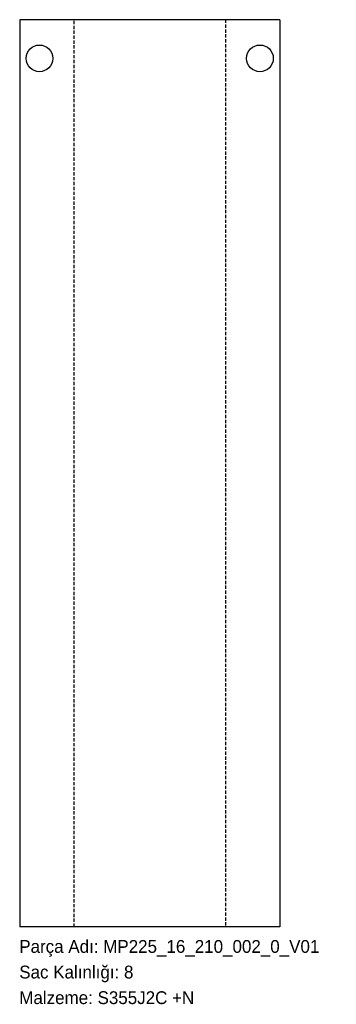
# Model space of a CAD drawing. Header units: millimetres. Extents: x 0 to 297, y -72 to 850.
import ezdxf

# ---------------------------------------------------------------- set-up
doc = ezdxf.new("R2010")
doc.units = ezdxf.units.MM
for name, pattern in [('SLD-Katı', [0]), ('SLD-Kesik', [4.572, 3.048, -1.524]), ('SLD-Sürekli', [0])]:
    doc.linetypes.add(name, pattern=pattern)
doc.layers.add('METIN', color=96, linetype='SLD-Katı')
doc.styles.add('SLDTEXTSTYLE0', font='ARIAL.TTF', dxfattribs={"width": 0.948, "bigfont": 'bigfont'})
doc.styles.add('SLDTEXTSTYLE1', font='ARIAL.TTF', dxfattribs={"width": 0.948})

msp = doc.modelspace()

# ---------------------------------------------------------------- linework, layer by layer
at = {"color": 7, "linetype": 'SLD-Sürekli', "lineweight": 25}
for p, q in [((0.4, 850.4), (0.4, 0.4)), ((243.82, 850.4), (0.4, 850.4)), ((243.82, 850.4), (243.82, 0.4)), ((243.82, 0.4), (0.4, 0.4))]:
    msp.add_line(p, q, dxfattribs=at)
at = {"color": 7, "linetype": 'SLD-Kesik'}
for p, q in [((51.25, 0.4), (51.25, 850.4)), ((192.96, 850.4), (192.96, 0.4))]:
    msp.add_line(p, q, dxfattribs=at)
at = {"color": 7, "linetype": 'SLD-Sürekli', "lineweight": 25}
for centre in [(18.9, 814.18), (225.32, 814.18)]:
    msp.add_circle(centre, 12.5, dxfattribs=at)

# ---------------------------------------------------------------- texts
at = {"layer": 'METIN', "char_height": 12, "attachment_point": 1}
for s, insert, style in [('Parça Adı: MP225_16_210_002_0_V01', (0, -12.03), 'SLDTEXTSTYLE0'), ('Sac Kalınlığı: 8', (0, -36.03), 'SLDTEXTSTYLE0'), ('Malzeme: S355J2C +N', (0, -60.03), 'SLDTEXTSTYLE1')]:
    msp.add_mtext(s, dxfattribs=dict(at, insert=insert, style=style))

doc.saveas('drawing.dxf')
